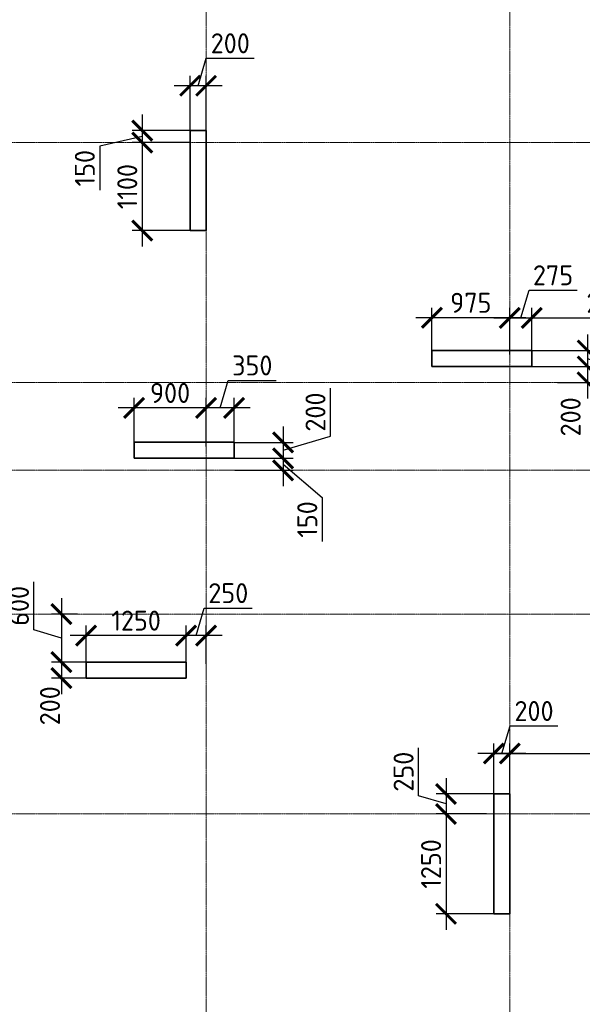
# Model space of a CAD drawing. Header units: millimetres. Extents: x 369815 to 1481759, y -423071 to -27917.
# Tile 112 of 256: x 476776 to 483815, y -178608 to -166288. Entities that reach past the tile are written whole.
import ezdxf

# ---------------------------------------------------------------- set-up
doc = ezdxf.new("R2010")
doc.units = ezdxf.units.MM
doc.linetypes.add('______5', pattern=[1100, 800, -100, 100, -100])
doc.linetypes.add('осевая', pattern=[50.8, 31.75, -6.35, 6.35, -6.35])
doc.layers.add('Колонна_ бетон', color=7, linetype='Continuous', lineweight=50, true_color=0xb4b496)
doc.layers.add('Оси', color=40, linetype='______5', lineweight=18)
doc.layers.add('РАЗМЕРЫ', color=1, linetype='Continuous', lineweight=9)
doc.styles.add('GOST-2.304_Type-B', font='GOST_Common.ttf')
doc.dimstyles.new('СПДС', dxfattribs={"dimscale": 100, "dimtxt": 2.5, "dimasz": 2.5, "dimexe": 1.25, "dimexo": 0, "dimtad": 1, "dimdec": 0, "dimtxsty": 'GOST-2.304_Type-B', "dimblk": 'ARCHTICK', "dimcen": 2.5, "dimdle": 2, "dimadec": 0, "dimazin": 2, "dimtfac": 0.75, "dimtdec": 0, "dimtmove": 1, "dimatfit": 3, "dimfxl": 1, "dimtolj": 1, "dimarcsym": 1})

# ---------------------------------------------------------------- blocks, each defined once
blk = doc.blocks.new('_ArchTick')
at = {"color": 0, "linetype": 'ByBlock', "const_width": 0.15}
blk.add_lwpolyline([(-0.5, -0.5), (0.5, 0.5)], dxfattribs=at)
blk = doc.blocks.new('*D749')
at = {"layer": 'DEFPOINTS', "color": 0, "transparency": 16777216}
for p in [(482708, -175469), (482708, -176148, -360), (482908, -176148, -360)]:
    blk.add_point(p, dxfattribs=at)
at = {"layer": 'РАЗМЕРЫ', "color": 0, "lineweight": -2, "transparency": 16777216}
for p, q in [((482808, -175469), (482911, -175125)), ((482911, -175125), (483511, -175125)), ((482708, -176148), (482708, -175344)), ((482908, -176148), (482908, -175344)), ((483108, -175469), (482508, -175469))]:
    blk.add_line(p, q, dxfattribs=at)
at = {"layer": 'РАЗМЕРЫ', "color": 0, "lineweight": -2, "transparency": 16777216, "xscale": 250, "yscale": 250, "zscale": 250, "rotation": 180}
blk.add_blockref('_ArchTick', (482708, -175469), dxfattribs=at)
at = {"layer": 'РАЗМЕРЫ', "color": 0, "lineweight": -2, "transparency": 16777216, "xscale": 250, "yscale": 250, "zscale": 250}
blk.add_blockref('_ArchTick', (482908, -175469), dxfattribs=at)
at = {"layer": 'РАЗМЕРЫ', "color": 0, "transparency": 16777216, "insert": (483211, -174938), "char_height": 250, "attachment_point": 5, "style": 'GOST-2.304_Type-B'}
blk.add_mtext('\\A1;200', dxfattribs=at)
blk = doc.blocks.new('*D750')
at = {"layer": 'DEFPOINTS', "color": 0, "transparency": 16777216}
for p in [(482808, -175976, -200), (482110, -176226), (482618, -176226, -560)]:
    blk.add_point(p, dxfattribs=at)
at = {"layer": 'РАЗМЕРЫ', "color": 0, "lineweight": -2, "transparency": 16777216}
for p, q in [((481766, -175997), (481766, -175397)), ((482110, -175776), (482110, -176426)), ((482110, -176101), (481766, -175997)), ((482808, -175976), (481985, -175976)), ((482618, -176226), (481985, -176226))]:
    blk.add_line(p, q, dxfattribs=at)
at = {"layer": 'РАЗМЕРЫ', "color": 0, "lineweight": -2, "transparency": 16777216, "xscale": 250, "yscale": 250, "zscale": 250}
for p, rotation in [((482110, -175976), 90), ((482110, -176226), 270)]:
    blk.add_blockref('_ArchTick', p, dxfattribs=dict(at, rotation=rotation))
at = {"layer": 'РАЗМЕРЫ', "color": 0, "transparency": 16777216, "insert": (481579, -175697), "char_height": 250, "attachment_point": 5, "rotation": 90, "style": 'GOST-2.304_Type-B'}
blk.add_mtext('\\A1;250', dxfattribs=at)
blk = doc.blocks.new('*D751')
at = {"layer": 'DEFPOINTS', "color": 0, "transparency": 16777216}
for p in [(482618, -176226, -560), (482110, -177476), (482808, -177476, -200)]:
    blk.add_point(p, dxfattribs=at)
at = {"layer": 'РАЗМЕРЫ', "color": 0, "lineweight": -2, "transparency": 16777216}
for p, q in [((482110, -176026), (482110, -177676)), ((482618, -176226), (481985, -176226)), ((482808, -177476), (481985, -177476))]:
    blk.add_line(p, q, dxfattribs=at)
at = {"layer": 'РАЗМЕРЫ', "color": 0, "lineweight": -2, "transparency": 16777216, "xscale": 250, "yscale": 250, "zscale": 250}
for p, rotation in [((482110, -176226), 90), ((482110, -177476), 270)]:
    blk.add_blockref('_ArchTick', p, dxfattribs=dict(at, rotation=rotation))
at = {"layer": 'РАЗМЕРЫ', "color": 0, "transparency": 16777216, "insert": (481923, -176851), "char_height": 250, "attachment_point": 5, "rotation": 90, "style": 'GOST-2.304_Type-B'}
blk.add_mtext('\\A1;1250', dxfattribs=at)
blk = doc.blocks.new('*D752')
at = {"layer": 'DEFPOINTS', "color": 0, "transparency": 16777216}
for p in [(485708, -175469), (482908, -176148, -360), (485708, -176276)]:
    blk.add_point(p, dxfattribs=at)
at = {"layer": 'РАЗМЕРЫ', "color": 0, "lineweight": -2, "transparency": 16777216}
for p, q in [((482908, -176148), (482908, -175344)), ((485708, -176276), (485708, -175344)), ((482708, -175469), (485908, -175469))]:
    blk.add_line(p, q, dxfattribs=at)
at = {"layer": 'РАЗМЕРЫ', "color": 0, "lineweight": -2, "transparency": 16777216, "xscale": 250, "yscale": 250, "zscale": 250, "rotation": 180}
blk.add_blockref('_ArchTick', (482908, -175469), dxfattribs=at)
at = {"layer": 'РАЗМЕРЫ', "color": 0, "lineweight": -2, "transparency": 16777216, "xscale": 250, "yscale": 250, "zscale": 250}
blk.add_blockref('_ArchTick', (485708, -175469), dxfattribs=at)
at = {"layer": 'РАЗМЕРЫ', "color": 0, "transparency": 16777216, "insert": (484308, -175282), "char_height": 250, "attachment_point": 5, "style": 'GOST-2.304_Type-B'}
blk.add_mtext('\\A1;2800', dxfattribs=at)
blk = doc.blocks.new('*D664')
at = {"layer": 'DEFPOINTS', "color": 0, "transparency": 16777216}
for p in [(478908, -167114), (478908, -167726), (479108, -167726)]:
    blk.add_point(p, dxfattribs=at)
at = {"layer": 'РАЗМЕРЫ', "color": 0, "lineweight": -2, "transparency": 16777216}
for p, q in [((479008, -167114), (479111, -166770)), ((479111, -166770), (479711, -166770)), ((478908, -167726), (478908, -166989)), ((479108, -167726), (479108, -166989)), ((479308, -167114), (478708, -167114))]:
    blk.add_line(p, q, dxfattribs=at)
at = {"layer": 'РАЗМЕРЫ', "color": 0, "lineweight": -2, "transparency": 16777216, "xscale": 250, "yscale": 250, "zscale": 250, "rotation": 180}
blk.add_blockref('_ArchTick', (478908, -167114), dxfattribs=at)
at = {"layer": 'РАЗМЕРЫ', "color": 0, "lineweight": -2, "transparency": 16777216, "xscale": 250, "yscale": 250, "zscale": 250}
blk.add_blockref('_ArchTick', (479108, -167114), dxfattribs=at)
at = {"layer": 'РАЗМЕРЫ', "color": 0, "transparency": 16777216, "insert": (479411, -166583), "char_height": 250, "attachment_point": 5, "style": 'GOST-2.304_Type-B'}
blk.add_mtext('\\A1;200', dxfattribs=at)
blk = doc.blocks.new('*D665')
at = {"layer": 'DEFPOINTS', "color": 0, "transparency": 16777216}
for p in [(478908, -167676, -200), (478309, -167826), (478895, -167826, -560)]:
    blk.add_point(p, dxfattribs=at)
at = {"layer": 'РАЗМЕРЫ', "color": 0, "lineweight": -2, "transparency": 16777216}
for p, q in [((478309, -167476), (478309, -168026)), ((478309, -167751), (477778, -167871)), ((478908, -167676), (478184, -167676)), ((477778, -167871), (477778, -168421)), ((478895, -167826), (478184, -167826))]:
    blk.add_line(p, q, dxfattribs=at)
at = {"layer": 'РАЗМЕРЫ', "color": 0, "lineweight": -2, "transparency": 16777216, "xscale": 250, "yscale": 250, "zscale": 250}
for p, rotation in [((478309, -167676), 90), ((478309, -167826), 270)]:
    blk.add_blockref('_ArchTick', p, dxfattribs=dict(at, rotation=rotation))
at = {"layer": 'РАЗМЕРЫ', "color": 0, "transparency": 16777216, "insert": (477591, -168146), "char_height": 250, "attachment_point": 5, "rotation": 90, "style": 'GOST-2.304_Type-B'}
blk.add_mtext('\\A1;150', dxfattribs=at)
blk = doc.blocks.new('*D666')
at = {"layer": 'DEFPOINTS', "color": 0, "transparency": 16777216}
for p in [(478895, -167826, -560), (478309, -168926), (478908, -168926, -200)]:
    blk.add_point(p, dxfattribs=at)
at = {"layer": 'РАЗМЕРЫ', "color": 0, "lineweight": -2, "transparency": 16777216}
for p, q in [((478309, -167626), (478309, -169126)), ((478895, -167826), (478184, -167826)), ((478908, -168926), (478184, -168926))]:
    blk.add_line(p, q, dxfattribs=at)
at = {"layer": 'РАЗМЕРЫ', "color": 0, "lineweight": -2, "transparency": 16777216, "xscale": 250, "yscale": 250, "zscale": 250}
for p, rotation in [((478309, -167826), 90), ((478309, -168926), 270)]:
    blk.add_blockref('_ArchTick', p, dxfattribs=dict(at, rotation=rotation))
at = {"layer": 'РАЗМЕРЫ', "color": 0, "transparency": 16777216, "insert": (478122, -168376), "char_height": 250, "attachment_point": 5, "rotation": 90, "style": 'GOST-2.304_Type-B'}
blk.add_mtext('\\A1;1100', dxfattribs=at)
blk = doc.blocks.new('*D671')
at = {"layer": 'DEFPOINTS', "color": 0, "transparency": 16777216}
for p in [(483183, -170018), (482908, -170476), (483183, -170476)]:
    blk.add_point(p, dxfattribs=at)
at = {"layer": 'РАЗМЕРЫ', "color": 0, "lineweight": -2, "transparency": 16777216}
for p, q in [((483045, -170018), (483149, -169674)), ((483149, -169674), (483749, -169674)), ((482908, -170476), (482908, -169893)), ((483183, -170476), (483183, -169893)), ((482708, -170018), (483383, -170018))]:
    blk.add_line(p, q, dxfattribs=at)
at = {"layer": 'РАЗМЕРЫ', "color": 0, "lineweight": -2, "transparency": 16777216, "xscale": 250, "yscale": 250, "zscale": 250, "rotation": 180}
blk.add_blockref('_ArchTick', (482908, -170018), dxfattribs=at)
at = {"layer": 'РАЗМЕРЫ', "color": 0, "lineweight": -2, "transparency": 16777216, "xscale": 250, "yscale": 250, "zscale": 250}
blk.add_blockref('_ArchTick', (483183, -170018), dxfattribs=at)
at = {"layer": 'РАЗМЕРЫ', "color": 0, "transparency": 16777216, "insert": (483449, -169486), "char_height": 250, "attachment_point": 5, "style": 'GOST-2.304_Type-B'}
blk.add_mtext('\\A1;275', dxfattribs=at)
blk = doc.blocks.new('*D672')
at = {"layer": 'DEFPOINTS', "color": 0, "transparency": 16777216}
for p in [(481933, -170018), (481933, -170476), (482908, -170476)]:
    blk.add_point(p, dxfattribs=at)
at = {"layer": 'РАЗМЕРЫ', "color": 0, "lineweight": -2, "transparency": 16777216}
for p, q in [((481933, -170476), (481933, -169893)), ((482908, -170476), (482908, -169893)), ((483108, -170018), (481733, -170018))]:
    blk.add_line(p, q, dxfattribs=at)
at = {"layer": 'РАЗМЕРЫ', "color": 0, "lineweight": -2, "transparency": 16777216, "xscale": 250, "yscale": 250, "zscale": 250, "rotation": 180}
blk.add_blockref('_ArchTick', (481933, -170018), dxfattribs=at)
at = {"layer": 'РАЗМЕРЫ', "color": 0, "lineweight": -2, "transparency": 16777216, "xscale": 250, "yscale": 250, "zscale": 250}
blk.add_blockref('_ArchTick', (482908, -170018), dxfattribs=at)
at = {"layer": 'РАЗМЕРЫ', "color": 0, "transparency": 16777216, "insert": (482420, -169830), "char_height": 250, "attachment_point": 5, "style": 'GOST-2.304_Type-B'}
blk.add_mtext('\\A1;975', dxfattribs=at)
blk = doc.blocks.new('*D673')
at = {"layer": 'DEFPOINTS', "color": 0, "transparency": 16777216}
for p in [(483183, -170426, -200), (483183, -170626, -200), (483881, -170626)]:
    blk.add_point(p, dxfattribs=at)
at = {"layer": 'РАЗМЕРЫ', "color": 0, "lineweight": -2, "transparency": 16777216}
for p, q in [((483881, -170226), (483881, -170826)), ((483183, -170426), (484006, -170426)), ((483183, -170626), (484006, -170626)), ((483881, -170526), (484656, -170813)), ((484656, -170813), (484656, -171413))]:
    blk.add_line(p, q, dxfattribs=at)
at = {"layer": 'РАЗМЕРЫ', "color": 0, "lineweight": -2, "transparency": 16777216, "xscale": 250, "yscale": 250, "zscale": 250}
for p, rotation in [((483881, -170426), 90), ((483881, -170626), 270)]:
    blk.add_blockref('_ArchTick', p, dxfattribs=dict(at, rotation=rotation))
at = {"layer": 'РАЗМЕРЫ', "color": 0, "transparency": 16777216, "insert": (484468, -171113), "char_height": 250, "attachment_point": 5, "rotation": 90, "style": 'GOST-2.304_Type-B'}
blk.add_mtext('\\A1;200', dxfattribs=at)
blk = doc.blocks.new('*D674')
at = {"layer": 'DEFPOINTS', "color": 0, "transparency": 16777216}
for p in [(483594, -170626), (483506, -170826, -560), (483881, -170826)]:
    blk.add_point(p, dxfattribs=at)
at = {"layer": 'РАЗМЕРЫ', "color": 0, "lineweight": -2, "transparency": 16777216}
for p, q in [((483881, -170426), (483881, -171026)), ((483594, -170626), (484006, -170626)), ((483506, -170826), (484006, -170826))]:
    blk.add_line(p, q, dxfattribs=at)
at = {"layer": 'РАЗМЕРЫ', "color": 0, "lineweight": -2, "transparency": 16777216, "xscale": 250, "yscale": 250, "zscale": 250}
for p, rotation in [((483881, -170626), 90), ((483881, -170826), 270)]:
    blk.add_blockref('_ArchTick', p, dxfattribs=dict(at, rotation=rotation))
at = {"layer": 'РАЗМЕРЫ', "color": 0, "transparency": 16777216, "insert": (483669, -171257), "char_height": 250, "attachment_point": 5, "rotation": 90, "style": 'GOST-2.304_Type-B'}
blk.add_mtext('\\A1;200', dxfattribs=at)
blk = doc.blocks.new('*D675')
at = {"layer": 'DEFPOINTS', "color": 0, "transparency": 16777216}
for p in [(485228, -170018), (483183, -170476), (485228, -170676)]:
    blk.add_point(p, dxfattribs=at)
at = {"layer": 'РАЗМЕРЫ', "color": 0, "lineweight": -2, "transparency": 16777216}
for p, q in [((483183, -170476), (483183, -169893)), ((485228, -170676), (485228, -169893)), ((482983, -170018), (485428, -170018))]:
    blk.add_line(p, q, dxfattribs=at)
at = {"layer": 'РАЗМЕРЫ', "color": 0, "lineweight": -2, "transparency": 16777216, "xscale": 250, "yscale": 250, "zscale": 250, "rotation": 180}
blk.add_blockref('_ArchTick', (483183, -170018), dxfattribs=at)
at = {"layer": 'РАЗМЕРЫ', "color": 0, "lineweight": -2, "transparency": 16777216, "xscale": 250, "yscale": 250, "zscale": 250}
blk.add_blockref('_ArchTick', (485228, -170018), dxfattribs=at)
at = {"layer": 'РАЗМЕРЫ', "color": 0, "transparency": 16777216, "insert": (484206, -169830), "char_height": 250, "attachment_point": 5, "style": 'GOST-2.304_Type-B'}
blk.add_mtext('\\A1;2045', dxfattribs=at)
blk = doc.blocks.new('*D678')
at = {"layer": 'DEFPOINTS', "color": 0, "transparency": 16777216}
for p in [(479458, -171576), (479458, -171776), (480071, -171776)]:
    blk.add_point(p, dxfattribs=at)
at = {"layer": 'РАЗМЕРЫ', "color": 0, "lineweight": -2, "transparency": 16777216}
for p, q in [((480664, -171497), (480664, -170897)), ((480071, -171376), (480071, -171976)), ((479458, -171576), (480196, -171576)), ((480071, -171676), (480664, -171497)), ((479458, -171776), (480196, -171776))]:
    blk.add_line(p, q, dxfattribs=at)
at = {"layer": 'РАЗМЕРЫ', "color": 0, "lineweight": -2, "transparency": 16777216, "xscale": 250, "yscale": 250, "zscale": 250}
for p, rotation in [((480071, -171576), 90), ((480071, -171776), 270)]:
    blk.add_blockref('_ArchTick', p, dxfattribs=dict(at, rotation=rotation))
at = {"layer": 'РАЗМЕРЫ', "color": 0, "transparency": 16777216, "insert": (480477, -171197), "char_height": 250, "attachment_point": 5, "rotation": 90, "style": 'GOST-2.304_Type-B'}
blk.add_mtext('\\A1;200', dxfattribs=at)
blk = doc.blocks.new('*D679')
at = {"layer": 'DEFPOINTS', "color": 0, "transparency": 16777216}
for p in [(479535, -171776), (479466, -171926, -560), (480071, -171926)]:
    blk.add_point(p, dxfattribs=at)
at = {"layer": 'РАЗМЕРЫ', "color": 0, "lineweight": -2, "transparency": 16777216}
for p, q in [((480071, -171576), (480071, -172126)), ((479535, -171776), (480196, -171776)), ((480071, -171851), (480562, -172266)), ((479466, -171926), (480196, -171926)), ((480562, -172266), (480562, -172816))]:
    blk.add_line(p, q, dxfattribs=at)
at = {"layer": 'РАЗМЕРЫ', "color": 0, "lineweight": -2, "transparency": 16777216, "xscale": 250, "yscale": 250, "zscale": 250}
for p, rotation in [((480071, -171776), 90), ((480071, -171926), 270)]:
    blk.add_blockref('_ArchTick', p, dxfattribs=dict(at, rotation=rotation))
at = {"layer": 'РАЗМЕРЫ', "color": 0, "transparency": 16777216, "insert": (480374, -172541), "char_height": 250, "attachment_point": 5, "rotation": 90, "style": 'GOST-2.304_Type-B'}
blk.add_mtext('\\A1;150', dxfattribs=at)
blk = doc.blocks.new('*D680')
at = {"layer": 'DEFPOINTS', "color": 0, "transparency": 16777216}
for p in [(479108, -171145), (479108, -171626), (479458, -171626)]:
    blk.add_point(p, dxfattribs=at)
at = {"layer": 'РАЗМЕРЫ', "color": 0, "lineweight": -2, "transparency": 16777216}
for p, q in [((479283, -171145), (479386, -170801)), ((479386, -170801), (479986, -170801)), ((479108, -171626), (479108, -171020)), ((479458, -171626), (479458, -171020)), ((479658, -171145), (478908, -171145))]:
    blk.add_line(p, q, dxfattribs=at)
at = {"layer": 'РАЗМЕРЫ', "color": 0, "lineweight": -2, "transparency": 16777216, "xscale": 250, "yscale": 250, "zscale": 250, "rotation": 180}
blk.add_blockref('_ArchTick', (479108, -171145), dxfattribs=at)
at = {"layer": 'РАЗМЕРЫ', "color": 0, "lineweight": -2, "transparency": 16777216, "xscale": 250, "yscale": 250, "zscale": 250}
blk.add_blockref('_ArchTick', (479458, -171145), dxfattribs=at)
at = {"layer": 'РАЗМЕРЫ', "color": 0, "transparency": 16777216, "insert": (479686, -170614), "char_height": 250, "attachment_point": 5, "style": 'GOST-2.304_Type-B'}
blk.add_mtext('\\A1;350', dxfattribs=at)
blk = doc.blocks.new('*D681')
at = {"layer": 'DEFPOINTS', "color": 0, "transparency": 16777216}
for p in [(478208, -171145), (479108, -171435), (478208, -171626)]:
    blk.add_point(p, dxfattribs=at)
at = {"layer": 'РАЗМЕРЫ', "color": 0, "lineweight": -2, "transparency": 16777216}
for p, q in [((478208, -171626), (478208, -171020)), ((479108, -171435), (479108, -171020)), ((479308, -171145), (478008, -171145))]:
    blk.add_line(p, q, dxfattribs=at)
at = {"layer": 'РАЗМЕРЫ', "color": 0, "lineweight": -2, "transparency": 16777216, "xscale": 250, "yscale": 250, "zscale": 250, "rotation": 180}
blk.add_blockref('_ArchTick', (478208, -171145), dxfattribs=at)
at = {"layer": 'РАЗМЕРЫ', "color": 0, "lineweight": -2, "transparency": 16777216, "xscale": 250, "yscale": 250, "zscale": 250}
blk.add_blockref('_ArchTick', (479108, -171145), dxfattribs=at)
at = {"layer": 'РАЗМЕРЫ', "color": 0, "transparency": 16777216, "insert": (478658, -170958), "char_height": 250, "attachment_point": 5, "style": 'GOST-2.304_Type-B'}
blk.add_mtext('\\A1;900', dxfattribs=at)
blk = doc.blocks.new('*D682')
at = {"layer": 'DEFPOINTS', "color": 0, "transparency": 16777216}
for p in [(478858, -173994), (478858, -174376), (479108, -174348)]:
    blk.add_point(p, dxfattribs=at)
at = {"layer": 'РАЗМЕРЫ', "color": 0, "lineweight": -2, "transparency": 16777216}
for p, q in [((478983, -173994), (479086, -173650)), ((479086, -173650), (479686, -173650)), ((478858, -174376), (478858, -173869)), ((479108, -174348), (479108, -173869)), ((479308, -173994), (478658, -173994))]:
    blk.add_line(p, q, dxfattribs=at)
at = {"layer": 'РАЗМЕРЫ', "color": 0, "lineweight": -2, "transparency": 16777216, "xscale": 250, "yscale": 250, "zscale": 250, "rotation": 180}
blk.add_blockref('_ArchTick', (478858, -173994), dxfattribs=at)
at = {"layer": 'РАЗМЕРЫ', "color": 0, "lineweight": -2, "transparency": 16777216, "xscale": 250, "yscale": 250, "zscale": 250}
blk.add_blockref('_ArchTick', (479108, -173994), dxfattribs=at)
at = {"layer": 'РАЗМЕРЫ', "color": 0, "transparency": 16777216, "insert": (479386, -173463), "char_height": 250, "attachment_point": 5, "style": 'GOST-2.304_Type-B'}
blk.add_mtext('\\A1;250', dxfattribs=at)
blk = doc.blocks.new('*D683')
at = {"layer": 'DEFPOINTS', "color": 0, "transparency": 16777216}
for p in [(477608, -173994), (477608, -174376), (478858, -174376)]:
    blk.add_point(p, dxfattribs=at)
at = {"layer": 'РАЗМЕРЫ', "color": 0, "lineweight": -2, "transparency": 16777216}
for p, q in [((477608, -174376), (477608, -173869)), ((478858, -174376), (478858, -173869)), ((479058, -173994), (477408, -173994))]:
    blk.add_line(p, q, dxfattribs=at)
at = {"layer": 'РАЗМЕРЫ', "color": 0, "lineweight": -2, "transparency": 16777216, "xscale": 250, "yscale": 250, "zscale": 250, "rotation": 180}
blk.add_blockref('_ArchTick', (477608, -173994), dxfattribs=at)
at = {"layer": 'РАЗМЕРЫ', "color": 0, "lineweight": -2, "transparency": 16777216, "xscale": 250, "yscale": 250, "zscale": 250}
blk.add_blockref('_ArchTick', (478858, -173994), dxfattribs=at)
at = {"layer": 'РАЗМЕРЫ', "color": 0, "transparency": 16777216, "insert": (478233, -173807), "char_height": 250, "attachment_point": 5, "style": 'GOST-2.304_Type-B'}
blk.add_mtext('\\A1;1250', dxfattribs=at)
blk = doc.blocks.new('*D684')
at = {"layer": 'DEFPOINTS', "color": 0, "transparency": 16777216}
for p in [(477499, -173726, -560), (477298, -174326), (477666, -174326, -200)]:
    blk.add_point(p, dxfattribs=at)
at = {"layer": 'РАЗМЕРЫ', "color": 0, "lineweight": -2, "transparency": 16777216}
for p, q in [((476954, -173922), (476954, -173322)), ((477298, -173526), (477298, -174526)), ((477499, -173726), (477173, -173726)), ((477298, -174026), (476954, -173922)), ((477666, -174326), (477173, -174326))]:
    blk.add_line(p, q, dxfattribs=at)
at = {"layer": 'РАЗМЕРЫ', "color": 0, "lineweight": -2, "transparency": 16777216, "xscale": 250, "yscale": 250, "zscale": 250}
for p, rotation in [((477298, -173726), 90), ((477298, -174326), 270)]:
    blk.add_blockref('_ArchTick', p, dxfattribs=dict(at, rotation=rotation))
at = {"layer": 'РАЗМЕРЫ', "color": 0, "transparency": 16777216, "insert": (476767, -173622), "char_height": 250, "attachment_point": 5, "rotation": 90, "style": 'GOST-2.304_Type-B'}
blk.add_mtext('\\A1;600', dxfattribs=at)
blk = doc.blocks.new('*D685')
at = {"layer": 'DEFPOINTS', "color": 0, "transparency": 16777216}
for p in [(477743, -174326, -200), (477298, -174526), (477743, -174526, -200)]:
    blk.add_point(p, dxfattribs=at)
at = {"layer": 'РАЗМЕРЫ', "color": 0, "lineweight": -2, "transparency": 16777216}
for p, q in [((477298, -174126), (477298, -174726)), ((477743, -174326), (477173, -174326)), ((477743, -174526), (477173, -174526))]:
    blk.add_line(p, q, dxfattribs=at)
at = {"layer": 'РАЗМЕРЫ', "color": 0, "lineweight": -2, "transparency": 16777216, "xscale": 250, "yscale": 250, "zscale": 250}
for p, rotation in [((477298, -174326), 90), ((477298, -174526), 270)]:
    blk.add_blockref('_ArchTick', p, dxfattribs=dict(at, rotation=rotation))
at = {"layer": 'РАЗМЕРЫ', "color": 0, "transparency": 16777216, "insert": (477155, -174872), "char_height": 250, "attachment_point": 5, "rotation": 90, "style": 'GOST-2.304_Type-B'}
blk.add_mtext('\\A1;200', dxfattribs=at)
blk = doc.blocks.new('оси2')
at = {"layer": 'Оси', "color": 16, "linetype": 'осевая', "lineweight": 0, "ltscale": 0.5, "transparency": 33554687}
for p, q in [((1020445.5, 5465.4), (1020445.5, -20739.3)), ((1024245.5, 5465.4), (1024245.5, -20739.3)), ((979200, -1392.9), (1032582.1, -1392.9)), ((979200, -4392.9), (1032582.1, -4392.9)), ((979200, -5492.9), (1032582.1, -5492.9)), ((979200, -7292.9), (1032582.1, -7292.9)), ((979200, -9792.9), (1032582.1, -9792.9))]:
    blk.add_line(p, q, dxfattribs=at)

msp = doc.modelspace()

# ---------------------------------------------------------------- linework, layer by layer
at = {"layer": 'Колонна_ бетон', "color": 180, "linetype": 'Continuous', "lineweight": 35, "transparency": 33554687}
for p, q in [((478907.9, -167675.6, -200), (479107.9, -167675.6, -200)), ((478907.9, -167675.6, -200), (478907.9, -168925.6, -200)), ((479107.9, -168925.6, -200), (479107.9, -167675.6, -200)), ((479107.9, -168925.6, -200), (478907.9, -168925.6, -200)), ((481932.9, -170425.6, -200), (481932.9, -170625.6, -200)), ((483182.9, -170425.6, -200), (481932.9, -170425.6, -200)), ((483182.9, -170625.6, -200), (483182.9, -170425.6, -200)), ((483182.9, -170625.6, -200), (481932.9, -170625.6, -200)), ((478207.9, -171775.6, -200), (478207.9, -171575.6, -200)), ((479457.9, -171575.6, -200), (478207.9, -171575.6, -200)), ((479457.9, -171575.6, -200), (479457.9, -171775.6, -200)), ((479457.9, -171775.6, -200), (478207.9, -171775.6, -200)), ((478857.5, -174325.6, -200), (477607.5, -174325.6, -200)), ((477607.5, -174325.6, -200), (477607.5, -174525.6, -200)), ((478857.5, -174525.6, -200), (478857.5, -174325.6, -200)), ((477607.5, -174525.6, -200), (478857.5, -174525.6, -200)), ((482907.9, -175975.6, -200), (482707.9, -175975.6, -200)), ((482707.9, -177475.6, -200), (482707.9, -175975.6, -200)), ((482907.9, -175975.6, -200), (482907.9, -177475.6, -200)), ((482707.9, -177475.6, -200), (482907.9, -177475.6, -200))]:
    msp.add_line(p, q, dxfattribs=at)

# ---------------------------------------------------------------- block references
at = {"layer": 'РАЗМЕРЫ'}
msp.add_blockref('оси2', (-541337.5, -166432.7, -1120), dxfattribs=at)

# ---------------------------------------------------------------- dimensions: what is measured, and where the dimension line sits
at = {"layer": 'РАЗМЕРЫ', "color": 146, "true_color": 0x006272}
for base, p1, p2, picture, middle in [((478908.2, -167114.2), (479108, -167725.6), (478908.2, -167725.6), '*D664', (479173.7, -166583)), ((483183, -170017.7), (482907.9, -170475.6), (483183, -170475.6), '*D671', (483211.1, -169486.5)), ((481933, -170017.7), (482907.9, -170475.6), (481933, -170475.6), '*D672', (482420.5, -169830.2)), ((485228, -170017.7), (483183, -170475.6), (485228, -170675.6), '*D675', (484205.5, -169830.2)), ((479107.9, -171145.2), (479458, -171625.6), (479107.9, -171625.6), '*D680', (479448.6, -170614)), ((478208, -171145.2), (479107.9, -171434.7), (478208, -171625.6), '*D681', (478658, -170957.7)), ((478857.7, -173994.2), (479107.9, -174347.7), (478857.7, -174375.6), '*D682', (479148.4, -173463)), ((477607.7, -173994.2), (478857.7, -174375.6), (477607.7, -174375.6), '*D683', (478232.7, -173806.7)), ((482708, -175469.2), (482908, -176147.7, -360), (482708, -176147.7, -360), '*D749', (482973.7, -174938)), ((485708, -175469.2), (482908, -176147.7, -360), (485708, -176275.6), '*D752', (484308, -175281.7))]:
    dim = msp.add_linear_dim(base=base, p1=p1, p2=p2, dimstyle='СПДС', override={"dimtofl": 0}, dxfattribs=at)
    dim.commit()
    dim.dimension.update_dxf_attribs({"geometry": picture, "text_midpoint": middle})
for base, p1, p2, picture, middle in [((478309.3, -167825.6), (478908.2, -167675.6, -200), (478895.3, -167825.6, -560), '*D665', (477778, -167933.3)), ((483881.1, -170625.6), (483183, -170425.6, -200), (483182.9, -170625.6, -200), '*D673', (484655.6, -170875.6)), ((483881.1, -170825.6), (483594.5, -170625.6), (483506.1, -170825.6, -560), '*D674', (483856.1, -171257.2)), ((480070.6, -171925.6), (479535.1, -171775.6), (479466.1, -171925.6, -560), '*D679', (480561.6, -172328.2)), ((477298.1, -174525.6), (477742.6, -174325.6, -200), (477742.6, -174525.6, -200), '*D685', (477342.6, -174871.7))]:
    dim = msp.add_linear_dim(base=base, p1=p1, p2=p2, angle=90, dimstyle='СПДС', override={"dimtofl": 0}, dxfattribs=at)
    dim.commit()
    dim.dimension.update_dxf_attribs({"geometry": picture, "text_midpoint": middle, "dimtype": 160})
for base, p1, p2, picture, middle in [((478309.3, -168925.6), (478895.3, -167825.6, -560), (478908.2, -168925.6, -200), '*D666', (478121.8, -168375.6)), ((480070.6, -171775.6), (479457.9, -171575.6), (479457.9, -171775.6), '*D678', (480476.9, -171434.9)), ((477298.1, -174325.6), (477498.9, -173725.6, -560), (477666, -174325.6, -200), '*D684', (476766.9, -173859.9)), ((482110.1, -176225.6), (482807.9, -175975.6, -200), (482618, -176225.6, -560), '*D750', (481578.9, -175934.9)), ((482110.1, -177475.6), (482618, -176225.6, -560), (482807.9, -177475.6, -200), '*D751', (481922.6, -176850.6))]:
    dim = msp.add_linear_dim(base=base, p1=p1, p2=p2, angle=90, dimstyle='СПДС', override={"dimtofl": 0}, dxfattribs=at)
    dim.commit()
    dim.dimension.update_dxf_attribs({"geometry": picture, "text_midpoint": middle})

doc.saveas('drawing.dxf')
